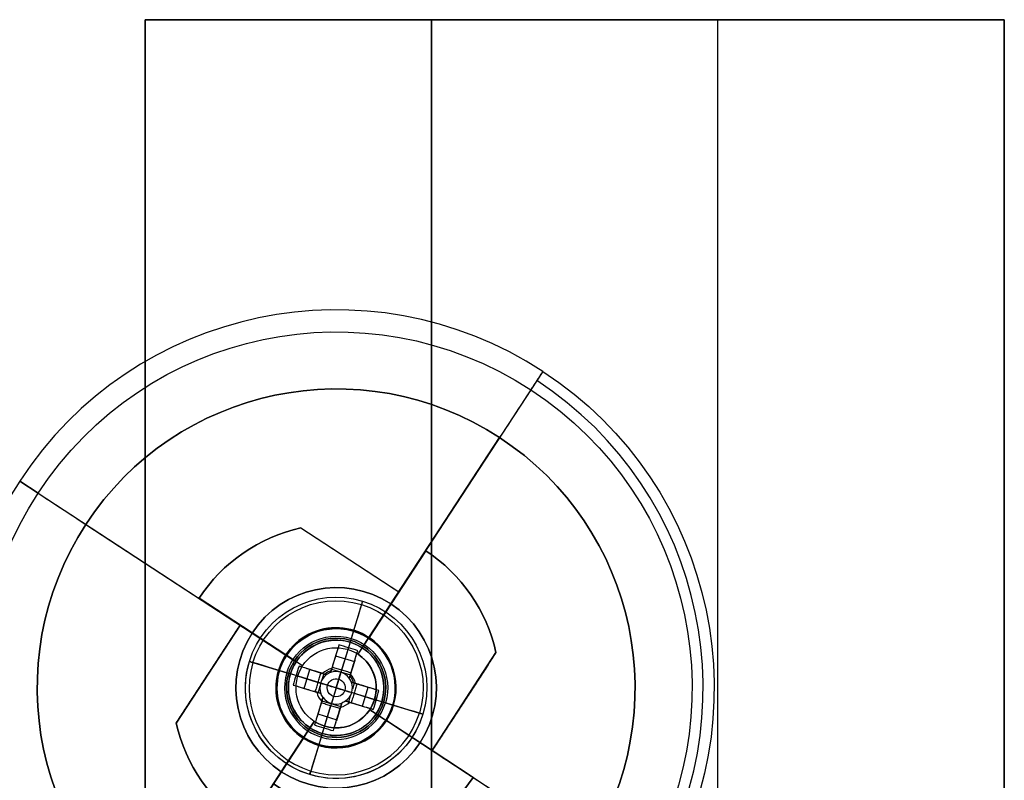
# Model space of a CAD drawing. Header units: millimetres. Extents: x -368 to 368, y -356 to 344.
# Tile 256 of 256: x 301 to 353, y 289 to 329. Entities that reach past the tile are written whole.
import ezdxf

# ---------------------------------------------------------------- set-up
doc = ezdxf.new("R2010")
doc.units = ezdxf.units.MM
doc.layers.add('Livello 01', color=7, linetype='Continuous')

# ---------------------------------------------------------------- blocks, each defined once
blk = doc.blocks.new('MCP144A09_02')
at = {"layer": 'Livello 01', "color": 253, "true_color": 0x999999}
for p, q in [((312.4999999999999, -4.930380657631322e-28), (-312.5000000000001, 4.930380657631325e-28)), ((312.4999999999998, 2.842170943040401e-14), (312.4999999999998, 2.842170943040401e-14, 15.00000000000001))]:
    blk.add_line(p, q, dxfattribs=at)
for points in [[(-312.5000000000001, 84.99999999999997), (312.4999999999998, 85.00000000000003)], [(312.4999999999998, 85.00000000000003), (312.4999999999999, -84.99999999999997)], [(312.4999999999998, 85.00000000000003, 15.00000000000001), (312.4999999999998, 85.00000000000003)], [(312.4999999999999, -84.99999999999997), (-312.5, -85.00000000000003)], [(312.4999999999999, -84.99999999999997, 15.00000000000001), (312.4999999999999, -84.99999999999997)]]:
    blk.add_open_spline(points, degree=1, dxfattribs=at)
blk = doc.blocks.new('MCP144A10_02')
at = {"layer": 'Livello 01', "color": 253, "true_color": 0x999999}
for p, q in [((-312.5000000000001, -15.00000000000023, 7.500000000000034), (-312.5000000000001, 14.99999999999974, 7.500000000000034)), ((-312.5000000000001, 14.99999999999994, 7.500000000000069), (312.4999999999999, 15.00000000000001, 7.499999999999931)), ((-312.5000000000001, -2.504663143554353e-13, 15.00000000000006), (-312.5000000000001, -2.504663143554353e-13)), ((312.4999999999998, -1.101341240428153e-13, 14.99999999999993), (-312.5000000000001, -1.101341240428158e-13, 15.00000000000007)), ((312.4999999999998, -1.101341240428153e-13), (-312.5000000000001, -1.101341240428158e-13)), ((312.4999999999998, -14.99999999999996, 7.499999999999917), (-312.5000000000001, -15.00000000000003, 7.500000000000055))]:
    blk.add_line(p, q, dxfattribs=at)
for points in [[(-312.5000000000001, -15.00000000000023), (-312.5000000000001, 14.99999999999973)], [(-312.5000000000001, 14.99999999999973, 15.00000000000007), (-312.5000000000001, -15.00000000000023, 15.00000000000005)], [(-312.5000000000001, 14.99999999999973), (-312.5000000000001, 14.99999999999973, 15.00000000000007)], [(-312.5000000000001, 14.99999999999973), (312.4999999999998, 15.00000000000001)], [(312.4999999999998, 15.00000000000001, 14.99999999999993), (-312.5000000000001, 14.99999999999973, 15.00000000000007)], [(-312.5000000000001, -15.00000000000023, 15.00000000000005), (-312.5000000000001, -15.00000000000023)], [(312.4999999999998, -14.99999999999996), (-312.5000000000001, -15.00000000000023)], [(-312.5000000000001, -15.00000000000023, 15.00000000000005), (312.4999999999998, -14.99999999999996, 14.99999999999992)]]:
    blk.add_open_spline(points, degree=1, dxfattribs=at)
blk = doc.blocks.new('Ragno M5x8 inox')
at = {"layer": 'Livello 01', "color": 253, "true_color": 0x9da4ac}
for p, q in [((-3.150000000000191, 8.000000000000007), (-3.15000000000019, 1.000000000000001)), ((-3.150000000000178, 8.000000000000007), (-2.100000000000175, 8.000000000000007)), ((-2.100000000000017, 1), (-2.100000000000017, 8.000000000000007)), ((-1.667888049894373e-13, 8.000000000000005, 3.15), (-1.66555658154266e-13, 8.000000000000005, 2.100000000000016)), ((-1.656230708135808e-13, 8.000000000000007, -2.099999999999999), (-1.653899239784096e-13, 8.000000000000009, -3.150000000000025)), ((2.099999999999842, 8.000000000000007), (3.149999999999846, 8.000000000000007)), ((2.100000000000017, 1), (2.100000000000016, 8.000000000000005)), ((3.149999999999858, 8.000000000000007), (3.149999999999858, 1.000000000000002)), ((-7.287500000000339, 1.387778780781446e-17), (-7.287500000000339, 1.000000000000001)), ((-6.000000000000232, 1), (-3.150000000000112, 1.000000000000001)), ((-6.000000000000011, 1.77635683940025e-15, -3.063112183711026), (-6.000000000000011, 0.9999999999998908, -3.063112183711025)), ((-3.063112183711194, -1.101341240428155e-13, 6.000000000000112), (-3.063112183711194, 0.9999999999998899, 6.000000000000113)), ((-2.228051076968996e-13, 1.000000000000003, -8.575000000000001), (-2.240096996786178e-13, 1.000000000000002, -3.15)), ((-2.254085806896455e-13, 1, 3.15), (-2.260414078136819e-13, 0.9999999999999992, 6.000000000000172)), ((-2.778277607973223e-13, -1.387778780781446e-17, 7.287500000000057), (-2.778294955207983e-13, 0.9999999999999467, 7.287500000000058)), ((-5.521139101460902e-14, -1.119104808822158e-13, -7.287500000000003), (-5.5213125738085e-14, 1.000000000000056, -7.287500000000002)), ((3.063112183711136, -1.101341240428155e-13, -5.999999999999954), (3.063112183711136, 1.000000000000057, -5.999999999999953)), ((3.149999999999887, 1.000000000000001), (8.574999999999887, 1.000000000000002)), ((5.999999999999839, -1.651873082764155e-13, 3.063112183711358), (5.999999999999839, 1.000000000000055, 3.063112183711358)), ((7.287499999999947, -5.506706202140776e-14), (7.287499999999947, 1.000000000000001)), ((-8.57500000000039, 0.500000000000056), (-6.000000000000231, 0.500000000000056)), ((-1.119104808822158e-13, 0.4999999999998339, 6.000000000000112), (-6.126224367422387, 0.4999999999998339, 6.000000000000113)), ((-6.000000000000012, 0.4999999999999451), (-6.00000000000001, 0.4999999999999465, -6.126224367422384)), ((-2.781145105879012e-13, 0.5, 8.575), (-2.775427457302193e-13, 0.5, 6.000000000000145)), ((-5.492637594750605e-14, 0.4999999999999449, -8.574999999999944), (-5.549814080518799e-14, 0.4999999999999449, -6.000000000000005)), ((6.126224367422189, 0.4999999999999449, -5.999999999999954), (2.220446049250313e-16, 0.4999999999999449, -5.999999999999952)), ((-1.111806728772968e-13, 2.022483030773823e-15, -7.286763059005), (-1.121103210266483e-13, 8.604228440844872e-16, -3.100000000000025)), ((3.100000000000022, 2.581268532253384e-16), (6.000000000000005, 4.99600361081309e-16)), ((8.57499999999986, 0.5), (6.000000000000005, 0.5)), ((5.99999999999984, 0.4999999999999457), (5.999999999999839, 0.4999999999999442, 6.126224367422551)), ((7.107805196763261, 5.918436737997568e-16), (8.574999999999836, 7.140121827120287e-16)), ((-6.000000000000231, -4.996003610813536e-16), (-3.100000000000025, -2.581268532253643e-16)), ((-1.134869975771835e-13, -8.604228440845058e-16, 3.100000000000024), (-1.144080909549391e-13, -2.011789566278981e-15, 7.248235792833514))]:
    blk.add_line(p, q, dxfattribs=at)
at = {"layer": 'Livello 01', "color": 253, "true_color": 0x9da4ac, "extrusion": (0, -1, 0)}
for centre, radius, start, end in [((-1.665334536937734e-13, -1.199040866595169e-14, -8.000000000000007), 3.150000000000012, 90.00000000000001, 270), ((-1.665334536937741e-13, 7.993605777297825e-15, -8.000000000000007), 2.100000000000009, 90.00000000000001, 270.0000000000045), ((-1.665334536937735e-13, -1.199040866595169e-14, -8.000000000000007), 3.150000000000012, 270, 90.00000000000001), ((-1.662420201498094e-13, -2.351895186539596e-15, -4.500000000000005), 3.150000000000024, 90.00000000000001, 270), ((-1.662420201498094e-13, -2.35189518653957e-15, -4.500000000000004), 3.150000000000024, 270, 90), ((6.081801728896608e-13, -6.746825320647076e-13, -1.000000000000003), 8.575000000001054, 135.596382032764, 179.9999999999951), ((-2.623457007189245e-13, -6.643574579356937e-13, -0.9999999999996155), 8.574999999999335, 225.5963820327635, 270.000000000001), ((-1.110223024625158e-13, 7.220410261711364e-30, -1.000000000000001), 3.15, 90.000000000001, 269.999999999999), ((4.551914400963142e-14, 2.802202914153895e-13, -0.9999999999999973), 8.57499999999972, 45.59638203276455, 90.00000000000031), ((7.227551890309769e-13, -1.56097357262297e-13, -0.9999999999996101), 8.574999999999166, 315.5963820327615, 1.784819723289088e-12), ((-1.109806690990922e-13, -1.724887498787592e-16, -0.4999999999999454), 8.575000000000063, 135.5963820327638, 180), ((-1.109806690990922e-13, -1.724887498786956e-16, -0.5000000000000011), 8.575000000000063, 225.5963820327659, 270), ((-1.109806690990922e-13, -1.724887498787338e-16, -0.4999999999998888), 8.575000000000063, 45.59638203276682, 90.00000000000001), ((-1.109806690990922e-13, -1.724887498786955e-16, -0.5), 8.575000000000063, 315.5963820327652, 9.213864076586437e-15), ((0, 3.453275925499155e-29), 3.100000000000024, 90.00000000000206, 269.999999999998), ((-2.524354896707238e-29, 3.274942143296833e-29), 3.100000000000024, 269.999999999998, 90.00000000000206)]:
    blk.add_arc(centre, radius, start, end, dxfattribs=at)
at = {"layer": 'Livello 01', "color": 253, "true_color": 0x9da4ac, "extrusion": (0, 1, 0)}
for centre, radius, start, end in [((1.665334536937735e-13, 7.993605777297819e-15, 8.000000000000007), 2.100000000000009, 89.99999999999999, 269.9999999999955), ((3.747002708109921e-16, 1.149120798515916e-15, 4.500000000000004), 2.100000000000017, 270, 89.99999999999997), ((3.747002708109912e-16, 1.149120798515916e-15, 4.500000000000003), 2.100000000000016, 89.99999999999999, 270), ((1.110223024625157e-13, 7.993605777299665e-15, 1), 2.100000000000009, 269.999999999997, 89.99999999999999), ((1.110223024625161e-13, 7.99360577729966e-15, 1), 2.100000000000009, 89.99999999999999, 269.9999999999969), ((1.110223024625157e-13, 1.856213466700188e-29, 1.000000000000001), 3.15, 89.99999999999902, 270.000000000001), ((4.100053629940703e-13, -6.410427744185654e-13), 8.574999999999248, 269.9999999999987, 314.4036179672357), ((1.109390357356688e-13, 5.551115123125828e-17), 3.100000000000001, 270, 89.99999999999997), ((1.109390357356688e-13, 5.551115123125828e-17), 3.100000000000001, 89.99999999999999, 270), ((-9.57012247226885e-13, -6.52811138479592e-13), 8.57500000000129, 4.729846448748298e-12, 44.40361796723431), ((-1.497690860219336e-13, 6.499245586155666e-13), 8.57499999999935, 89.999999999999, 134.4036179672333), ((-1.377786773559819e-12, -5.624389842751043e-13), 8.574999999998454, 179.9999999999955, 224.4036179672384)]:
    blk.add_arc(centre, radius, start, end, dxfattribs=at)
at = {"layer": 'Livello 01', "color": 253, "true_color": 0x9da4ac, "extrusion": (0, 0, -1)}
blk.add_arc((3.100000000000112, 1.000000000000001), 1, 180, 270.0000000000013, dxfattribs=at)
at = {"layer": 'Livello 01', "color": 253, "true_color": 0x9da4ac, "extrusion": (1, 0, 0)}
blk.add_arc((1.000000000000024, -3.100000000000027), 1.000000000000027, 90.00000000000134, 179.9999999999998, dxfattribs=at)
at = {"layer": 'Livello 01', "color": 253, "true_color": 0x9da4ac, "extrusion": (-1, 0, 0)}
blk.add_arc((-1.000000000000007, 3.100000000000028), 1.000000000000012, 270.0000000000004, 359.9999999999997, dxfattribs=at)
at = {"layer": 'Livello 01', "color": 253, "true_color": 0x9da4ac}
blk.add_arc((3.09999999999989, 1.000000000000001), 1, 180, 270.0000000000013, dxfattribs=at)
for points in [[(6.352081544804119e-17, 8.000000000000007, -2.100000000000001), (-1.919696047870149e-16, 1.000000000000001, -2.100000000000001)], [(-1.11551977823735e-13, 1, 2.100000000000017), (-1.671076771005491e-13, 8.000000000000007, 2.100000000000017)], [(-1.667814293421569e-13, 8.000000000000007, 3.15), (-1.663706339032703e-13, 1.000000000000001, 3.15)], [(-1.651003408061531e-13, 1, -3.15), (-1.660597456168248e-13, 8.000000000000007, -3.150000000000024)], [(-8.575000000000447, 1.000000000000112), (-8.575000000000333, 0)], [(-6.000000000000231, 0.9999999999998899), (-8.575000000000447, 1.000000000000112)], [(-6.126224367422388, -2.220446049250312e-13, 6.000000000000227), (-6.126224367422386, 0.9999999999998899, 6.000000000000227)], [(-6.126224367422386, 0.9999999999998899, 6.000000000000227), (0, 0.9999999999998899, 6.000000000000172)], [(-6.000000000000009, -1.97215226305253e-31, -6.126224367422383), (-6.000000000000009, 0.9999999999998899, -6.126224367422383)], [(-6.000000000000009, 0.9999999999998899, -6.126224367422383), (-6.000000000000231, 0.9999999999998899)], [(-6.000000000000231, 0), (-6.000000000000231, 0.9999999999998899)], [(-1.11318361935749e-13, 1.000000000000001, -8.575), (-2.223406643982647e-13, 0, -8.57499999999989)], [(0, 1.000000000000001, 8.575), (0, 0, 8.575)], [(0, 0.9999999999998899, 6.000000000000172), (0, 1.000000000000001, 8.575)], [(6.126224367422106, 1.000000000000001, -6.000000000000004), (0, 1.000000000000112, -6.000000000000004)], [(0, 1.000000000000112, -6.000000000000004), (-1.11318361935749e-13, 1.000000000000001, -8.575)], [(-2.220446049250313e-13, 0, 6.000000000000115), (0, 0.9999999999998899, 6.000000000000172)], [(0, -2.220446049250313e-13, -6.000000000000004), (0, 1.000000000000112, -6.000000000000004)], [(5.999999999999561, -2.220446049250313e-13, 6.126224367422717), (5.99999999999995, 1.000000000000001, 6.126224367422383)], [(5.99999999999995, 1.000000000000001, 6.126224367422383), (6.000000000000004, 1.000000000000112)], [(6.000000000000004, 1.000000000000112), (8.57499999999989, 0.9999999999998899)], [(6.000000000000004, -1.110223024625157e-13), (6.000000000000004, 1.000000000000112)], [(6.126224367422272, -1.97215226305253e-31, -5.999999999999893), (6.126224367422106, 1.000000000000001, -6.000000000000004)], [(8.57499999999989, 0.9999999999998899), (8.574999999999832, -1.314768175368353e-31)], [(-6.000000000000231, 0), (-8.575000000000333, 0)], [(-6.126224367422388, -2.220446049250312e-13, 6.000000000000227), (-2.220446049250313e-13, 0, 6.000000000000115)], [(-6.000000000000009, -1.97215226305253e-31, -6.126224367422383), (-6.000000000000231, 0)], [(0, -2.220446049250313e-13, -6.000000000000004), (-2.223406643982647e-13, 0, -8.57499999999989)], [(-2.220446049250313e-13, 0, 6.000000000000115), (0, 0, 8.575)], [(6.126224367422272, -1.97215226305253e-31, -5.999999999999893), (0, -2.220446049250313e-13, -6.000000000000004)], [(6.000000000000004, -1.110223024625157e-13), (8.574999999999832, -1.314768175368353e-31)], [(5.999999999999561, -2.220446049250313e-13, 6.126224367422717), (6.000000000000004, -1.110223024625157e-13)]]:
    blk.add_open_spline(points, degree=1, dxfattribs=at)
blk = doc.blocks.new('ISO 7045 - M5 x 25 - Z - 25N_ISO 7045 - M5 x 25 - Z - 25N')
at = {"layer": 'Livello 01', "color": 9, "true_color": 0xc6c1bc}
for p, q in [((3.699999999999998, 4.749999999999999), (1.794155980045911, 4.749999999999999)), ((3.7, 2.700000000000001), (3.7, 4.75)), ((2.74, 0.983886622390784), (0.3074992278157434, 2.196686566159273)), ((28.7, 2.5), (3.900000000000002, 2.5)), ((28.7, -2.5), (28.7, 2.5)), ((1.403804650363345, 0.791717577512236, -0.515), (1.403804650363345, 1.650088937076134, -0.515)), ((1.403804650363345, 0.7917175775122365, 0.5149999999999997), (1.403804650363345, 1.650088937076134, 0.5149999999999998)), ((1.523749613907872, 1.590286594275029, -0.5149999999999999), (1.523749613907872, 1.590286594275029, 0.5149999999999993)), ((0.1463142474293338, 1.433316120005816, -0.515), (1.838583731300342, 1.433316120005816, -0.515)), ((0.1463142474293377, 1.433316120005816, 0.5149999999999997), (1.838583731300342, 1.433316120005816, 0.5149999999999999)), ((2.74, 0.851), (2.74, 0.983886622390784)), ((2.74, 0.8732221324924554, -0.515), (2.74, 0.8732221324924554, 0.5149999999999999)), ((3.016506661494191, 0), (2.739999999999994, 0.8509999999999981)), ((0.1463142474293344, 0.514999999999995, 1.433316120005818), (1.838583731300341, 0.514999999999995, 1.433316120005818)), ((0.1463142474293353, 0.515000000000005, -1.433316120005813), (1.838583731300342, 0.515000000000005, -1.433316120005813)), ((0.3074992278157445, 7.985579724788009e-15, -2.196686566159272), (2.74, 3.756463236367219e-15, -0.9838866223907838)), ((1.403804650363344, 0.5149999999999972, 0.7917175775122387), (1.403804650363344, 0.5149999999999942, 1.650088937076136)), ((1.403804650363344, 0.5150000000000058, -1.650088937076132), (1.403804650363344, 0.5150000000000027, -0.7917175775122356)), ((1.516179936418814, 0.5149999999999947, 1.594060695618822), (1.516179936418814, -0.5150000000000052, 1.594060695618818)), ((1.516179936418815, 0.5150000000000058, -1.594060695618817), (1.516179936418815, -0.5149999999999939, -1.594060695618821)), ((2.74, 0.1848463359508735, -0.8306821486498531), (2.74, 0.515000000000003, -0.8306821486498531)), ((2.74, 0.1848463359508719, 0.8306821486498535), (2.74, 0.5149999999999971, 0.8306821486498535)), ((3.016506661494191, 0), (2.739999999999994, -0.8509999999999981)), ((2.74, 3.108624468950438e-15, -0.9838866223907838), (2.74, 3.108624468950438e-15, -0.851)), ((3.7, 0, -4.75), (3.7, 0, -2.7)), ((3.7, 0, 2.7), (3.7, 0, 4.749999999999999)), ((28.7, 0, 2.5), (28.7, 0, -2.5)), ((0.1463142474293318, -0.5150000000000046, 1.433316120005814), (1.838583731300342, -0.5150000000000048, 1.433316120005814)), ((0.1463142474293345, -0.5149999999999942, -1.433316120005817), (1.838583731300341, -0.5149999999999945, -1.433316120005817)), ((2.740000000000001, -3.312374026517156e-15, 0.9838866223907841), (0.307499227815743, -7.541490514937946e-15, 2.196686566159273)), ((1.403804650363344, -0.5150000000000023, 0.791717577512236), (1.403804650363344, -0.5150000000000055, 1.650088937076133)), ((1.403804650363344, -0.5149999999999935, -1.650088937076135), (1.403804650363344, -0.5149999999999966, -0.7917175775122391)), ((2.74, -2.886579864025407e-15, 0.8510000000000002), (2.74, -2.886579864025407e-15, 0.9838866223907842)), ((2.74, -0.5149999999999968, -0.8306821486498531), (2.74, -0.1848463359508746, -0.8306821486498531)), ((2.74, -0.515000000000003, 0.8306821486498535), (2.74, -0.1848463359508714, 0.8306821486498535)), ((0.307499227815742, -2.196686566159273), (2.74, -0.9838866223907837)), ((1.403804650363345, -1.650088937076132, -0.515), (1.403804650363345, -0.7917175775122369, -0.515)), ((1.403804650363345, -1.650088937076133, 0.5149999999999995), (1.403804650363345, -0.7917175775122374, 0.5149999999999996)), ((2.74, -0.9838866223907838), (2.74, -0.8509999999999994)), ((2.74, -0.8732221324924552, -0.515), (2.74, -0.8732221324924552, 0.5149999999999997)), ((0.1463142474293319, -1.433316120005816, -0.515), (1.838583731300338, -1.433316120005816, -0.515)), ((0.1463142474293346, -1.433316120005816, 0.5149999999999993), (1.838583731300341, -1.433316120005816, 0.5149999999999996)), ((1.523749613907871, -1.590286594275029, -0.5150000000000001), (1.523749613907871, -1.590286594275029, 0.5149999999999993)), ((28.7, -2.5), (3.900000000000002, -2.5)), ((3.7, -4.75), (3.7, -2.7)), ((3.699999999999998, -4.749999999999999), (1.794155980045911, -4.749999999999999))]:
    blk.add_line(p, q, dxfattribs=at)
for centre, radius, start, end in [((1.794155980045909, 4.300000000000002), 0.4499999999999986, 90, 145.2820944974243), ((3.900000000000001, 2.7), 0.2, 180, 270), ((8.00000000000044, -7.416289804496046e-14, 0.5149999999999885), 7.983406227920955, 164.0848744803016, 173.5192353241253), ((8.00000000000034, 5.240252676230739e-14, 0.5150000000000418), 7.983406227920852, 186.4807646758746, 195.9151255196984)]:
    blk.add_arc(centre, radius, start, end, dxfattribs=at)
at = {"layer": 'Livello 01', "color": 9, "true_color": 0xc6c1bc, "extrusion": (-1, 0, 0)}
for centre, radius, start, end in [((0, 0, -1.794155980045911), 4.749999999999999, 90, 270), ((0, 0, -2.747077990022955), 4.749999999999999, 90, 270), ((0, 0, -3.699999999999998), 4.75, 90.00000000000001, 270), ((0, 0, -16.3), 2.5, 90, 270), ((0, 0, -28.7), 2.5, 90, 270), ((5.995204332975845e-15, -6.106226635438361e-15, -2.74), 0.8510000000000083, 127.2411038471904, 142.7588961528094), ((-5.273559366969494e-15, -5.218048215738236e-15, -2.74), 0.8509999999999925, 217.2411038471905, 232.7588961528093), ((0, 7.993605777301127e-15, -1.424271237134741), 4.556291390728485, 270, 359.9999999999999), ((1.368455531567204e-48, -7.996267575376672e-66, -1.794155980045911), 4.749999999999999, 270, 90), ((0, 0, -2.747077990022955), 4.749999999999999, 270, 89.99999999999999), ((0, 0, -2.864367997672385), 0.4682346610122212, 90, 270), ((0, 0, -2.864367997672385), 0.4682346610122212, 270, 89.99999999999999), ((-6.842277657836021e-49, -7.912973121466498e-66, -3.7), 2.7, 270, 90), ((0, 0, -3.699999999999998), 4.75, 270, 90), ((0, 0, -16.3), 2.5, 270, 89.99999999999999), ((0, 0, -28.7), 2.5, 270, 90), ((0, 0, -1.403804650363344), 0.944435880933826, 33.04338517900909, 56.95661482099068), ((0, 0, -1.403804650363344), 0.944435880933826, 303.0433851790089, 326.9566148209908), ((0, -6.217248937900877e-15, -1.424271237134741), 4.556291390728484, 7.984166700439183e-14, 90)]:
    blk.add_arc(centre, radius, start, end, dxfattribs=at)
at = {"layer": 'Livello 01', "color": 9, "true_color": 0xc6c1bc, "extrusion": (0, 0, -1)}
for centre, radius, start, end in [((-8.00000000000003, -2.176037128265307e-14), 8.000000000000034, 15.93733331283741, 34.71790550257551), ((-8, -4.837354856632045e-15), 8, 15.93733331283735, 34.71790550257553), ((-8, -4.837354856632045e-15), 8, 15.93733331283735, 34.71790550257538), ((-7.999999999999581, 7.416289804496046e-14, 0.5150000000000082), 7.983406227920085, 6.480764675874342, 15.9151255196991), ((-7.999999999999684, -7.216449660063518e-14, 0.5150000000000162), 7.983406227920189, 344.0848744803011, 353.5192353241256), ((-8.000000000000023, 2.220446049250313e-14), 8.00000000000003, 325.2820944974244, 344.0626666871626), ((-3.900000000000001, -2.7), 0.2, 0, 90), ((-1.794155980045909, -4.300000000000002), 0.4499999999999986, 270, 325.2820944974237)]:
    blk.add_arc(centre, radius, start, end, dxfattribs=at)
at = {"layer": 'Livello 01', "color": 9, "true_color": 0xc6c1bc, "extrusion": (1, 0, 0)}
for centre, radius, start, end in [((8.881784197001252e-16, 1.77635683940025e-15, 1.42427123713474), 4.556291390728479, 270, 0), ((0, -2.664535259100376e-15, 1.42427123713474), 4.556291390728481, 2.895279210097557e-14, 90), ((6.842277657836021e-49, -7.912973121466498e-66, 3.7), 2.7, 270, 90), ((0, -5.934729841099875e-68, 3.900000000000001), 2.5, 270, 90), ((1.137978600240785e-14, 4.612976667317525e-14, 0.0676093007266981), 1.037871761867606, 29.74942156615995, 60.25057843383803), ((-1.548761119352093e-14, -1.831867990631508e-15, 0.06760930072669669), 1.037871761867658, 299.7494215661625, 330.2505784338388), ((-1.665334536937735e-16, 1.751324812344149e-17, 2.74), 0.8510000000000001, 322.7588961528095, 37.24110384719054), ((5.412337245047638e-16, 1.859623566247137e-15, 2.74), 0.8509999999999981, 52.7588961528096, 90.00000000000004), ((-4.579669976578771e-16, 9.43689570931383e-16, 2.74), 0.851000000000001, 270, 307.2411038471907), ((-3.469446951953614e-16, 7.771561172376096e-16, 2.74), 0.8509999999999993, 89.99999999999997, 127.2411038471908), ((0, 0, 3.900000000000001), 2.5, 90, 270), ((-5.440092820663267e-14, 6.639133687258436e-14, 0.06760930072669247), 1.037871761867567, 119.7494215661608, 150.2505784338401), ((-2.786659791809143e-14, -2.264854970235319e-14, 0.06760930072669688), 1.037871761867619, 209.7494215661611, 240.2505784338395), ((-3.05311331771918e-16, -4.163336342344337e-16, 2.74), 0.8509999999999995, 232.7588961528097, 270), ((-2.775557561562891e-15, -3.996802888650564e-15, 2.74), 0.8509999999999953, 217.2411038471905, 232.7588961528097), ((-3.05311331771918e-15, 3.275157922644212e-15, 2.74), 0.8509999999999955, 127.2411038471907, 142.7588961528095), ((4.440892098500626e-16, 5.253974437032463e-17, 2.74), 0.8510000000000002, 142.7588961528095, 217.2411038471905)]:
    blk.add_arc(centre, radius, start, end, dxfattribs=at)
at = {"layer": 'Livello 01', "color": 9, "true_color": 0xc6c1bc, "extrusion": (0.4461977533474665, 0.8949343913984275, -3.179307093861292e-15)}
blk.add_arc((-7.159475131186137, 4.049267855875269e-14, 2.103095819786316), 7.864440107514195, 359.9999999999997, 3.754680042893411, dxfattribs=at)
at = {"layer": 'Livello 01', "color": 9, "true_color": 0xc6c1bc, "extrusion": (0.4461977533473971, 0.8949343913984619, 4.019246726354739e-16)}
blk.add_arc((-7.15947513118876, 5.688631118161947e-14, 2.103095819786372), 7.864440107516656, 356.2453199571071, 359.9999999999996, dxfattribs=at)
at = {"layer": 'Livello 01', "color": 9, "true_color": 0xc6c1bc, "extrusion": (0, 1, 0)}
for centre, radius, start, end in [((-8.000000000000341, -7.260858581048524e-14, 0.5149999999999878), 7.983406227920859, 6.480764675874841, 15.91512551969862), ((-8.000000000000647, 1.35003119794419e-13, 0.5150000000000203), 7.983406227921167, 344.0848744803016, 353.519235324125), ((-1.794155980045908, -4.300000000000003), 0.4499999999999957, 269.9999999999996, 325.2820944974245)]:
    blk.add_arc(centre, radius, start, end, dxfattribs=at)
at = {"layer": 'Livello 01', "color": 9, "true_color": 0xc6c1bc, "extrusion": (0.4461977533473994, -2.702080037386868e-15, 0.8949343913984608)}
blk.add_arc((5.517902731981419e-14, -7.159475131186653, 2.103095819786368), 7.864440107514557, 86.24531995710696, 93.75468004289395, dxfattribs=at)
at = {"layer": 'Livello 01', "color": 9, "true_color": 0xc6c1bc, "extrusion": (0.4461977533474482, 3.014697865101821e-15, -0.8949343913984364)}
blk.add_arc((-5.468340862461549e-14, 7.159475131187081, 2.103095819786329), 7.864440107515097, 266.2453199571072, 273.7546800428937, dxfattribs=at)
at = {"layer": 'Livello 01', "color": 9, "true_color": 0xc6c1bc, "extrusion": (0, -1, 0)}
for centre, radius, start, end in [((1.794155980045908, 4.300000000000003), 0.4499999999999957, 89.99999999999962, 145.2820944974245), ((3.900000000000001, -2.7), 0.2000000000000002, 90, 180), ((3.900000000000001, 2.7), 0.2000000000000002, 180, 270), ((7.999999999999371, 1.030286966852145e-13, 0.515000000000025), 7.983406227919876, 164.0848744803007, 173.5192353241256), ((8.000000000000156, 3.819167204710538e-14, 0.5150000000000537), 7.983406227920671, 186.4807646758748, 195.9151255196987), ((8, 0), 8, 195.9373570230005, 214.7179055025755), ((8, 0), 8, 145.2820944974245, 164.0626429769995)]:
    blk.add_arc(centre, radius, start, end, dxfattribs=at)
at = {"layer": 'Livello 01', "color": 9, "true_color": 0xc6c1bc, "extrusion": (0.4461977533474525, -0.8949343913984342, 6.551299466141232e-16)}
blk.add_arc((7.159475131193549, 1.889421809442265e-13, 2.103095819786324), 7.864440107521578, 180.0000000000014, 183.7546800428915, dxfattribs=at)
at = {"layer": 'Livello 01', "color": 9, "true_color": 0xc6c1bc, "extrusion": (0.4461977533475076, -0.8949343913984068, -2.617075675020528e-15)}
blk.add_arc((7.159475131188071, -2.472186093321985e-14, 2.103095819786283), 7.864440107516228, 176.2453199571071, 179.9999999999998, dxfattribs=at)
at = {"layer": 'Livello 01', "color": 9, "true_color": 0xc6c1bc}
for points, degree in [([(2.74, 0.9838866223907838, -0.5149999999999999), (0.3226060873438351, 2.189154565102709, -0.5149999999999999)], 1), ([(0.3226060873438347, 2.189154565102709, 0.5149999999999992), (2.74, 0.983886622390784, 0.5149999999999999)], 1), ([(0.067609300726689, 0.901084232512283, -0.5150000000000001), (0.9586399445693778, 0.8293189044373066, -0.5150000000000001), (1.849560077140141, 0.7556913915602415, -0.515), (2.74, 0.6774776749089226, -0.515)], 3), ([(2.74, 0.6774776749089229, 0.5149999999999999), (1.849560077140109, 0.7556913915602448, 0.5149999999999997), (0.958639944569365, 0.8293189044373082, 0.5149999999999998), (0.06760930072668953, 0.9010842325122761, 0.5149999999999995)], 3), ([(2.74, 0.6774776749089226, -0.515), (2.74, 0.9838866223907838, -0.5149999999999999)], 1), ([(2.74, 0.983886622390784, 0.5149999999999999), (2.74, 0.6774776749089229, 0.5149999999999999)], 1), ([(2.74, 0.983886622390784, 0.5149999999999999), (2.74, 0.9838866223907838, -0.5149999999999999)], 1), ([(0.06760930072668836, 0.5149999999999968, 0.9010842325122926), (0.9586399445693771, 0.514999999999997, 0.8293189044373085), (1.849560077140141, 0.5149999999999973, 0.7556913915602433), (2.74, 0.5149999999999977, 0.6774776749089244)], 3), ([(2.74, 0.5150000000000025, -0.6774776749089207), (1.849560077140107, 0.5150000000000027, -0.7556913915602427), (0.9586399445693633, 0.515000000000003, -0.829318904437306), (0.06760930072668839, 0.5150000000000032, -0.9010842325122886)], 3), ([(2.74, 0.5149999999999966, 0.9838866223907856), (0.3226060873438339, 0.5149999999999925, 2.189154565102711)], 1), ([(0.3226060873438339, 0.5150000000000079, -2.189154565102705), (2.74, 0.5150000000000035, -0.9838866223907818)], 1), ([(3.699999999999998, 0, -4.75), (1.794155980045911, -1.232595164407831e-32, -4.749999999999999)], 1), ([(1.794155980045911, 0, 4.749999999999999), (3.699999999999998, 0, 4.75)], 1), ([(2.74, 0.5150000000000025, -0.6774776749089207), (2.74, 0.5150000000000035, -0.9838866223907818)], 1), ([(2.74, 0.5150000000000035, -0.9838866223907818), (2.74, -0.5149999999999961, -0.9838866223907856)], 1), ([(2.74, 0.5149999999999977, 0.6774776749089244), (2.74, 0.5149999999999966, 0.9838866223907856)], 1), ([(2.74, -0.5150000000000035, 0.9838866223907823), (2.74, 0.5149999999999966, 0.9838866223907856)], 1), ([(3.016506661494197, 0), (2.74, 1.643460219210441e-32, 0.851)], 1), ([(2.74, 1.850371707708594e-17, -0.851), (3.016506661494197, 0)], 1), ([(28.7, 0, -2.5), (3.900000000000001, -7.703719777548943e-34, -2.5)], 1), ([(3.900000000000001, 0, 2.5), (28.7, 0, 2.5)], 1), ([(2.74, -0.5150000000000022, 0.6774776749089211), (1.849560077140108, -0.5150000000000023, 0.755691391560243), (0.9586399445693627, -0.5150000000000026, 0.8293189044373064), (0.0676093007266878, -0.5150000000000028, 0.9010842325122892)], 3), ([(0.06760930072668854, -0.5149999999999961, -0.901084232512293), (0.9586399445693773, -0.5149999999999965, -0.829318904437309), (1.849560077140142, -0.514999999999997, -0.7556913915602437), (2.74, -0.5149999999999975, -0.6774776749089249)], 3), ([(0.3226060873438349, -0.515000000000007, 2.189154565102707), (2.74, -0.5150000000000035, 0.9838866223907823)], 1), ([(2.74, -0.5149999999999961, -0.9838866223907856), (0.3226060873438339, -0.5149999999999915, -2.189154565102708)], 1), ([(2.74, -0.5149999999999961, -0.9838866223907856), (2.74, -0.5149999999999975, -0.6774776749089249)], 1), ([(2.74, -0.5150000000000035, 0.9838866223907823), (2.74, -0.5150000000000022, 0.6774776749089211)], 1), ([(2.74, -0.6774776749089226, -0.515), (1.849560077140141, -0.7556913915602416, -0.515), (0.9586399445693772, -0.8293189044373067, -0.5149999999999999), (0.06760930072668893, -0.9010842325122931, -0.5149999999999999)], 3), ([(0.06760930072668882, -0.9010842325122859, 0.5149999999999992), (0.9586399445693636, -0.829318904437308, 0.5149999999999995), (1.849560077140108, -0.7556913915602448, 0.5149999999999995), (2.74, -0.677477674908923, 0.5149999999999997)], 3), ([(2.74, -0.9838866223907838, 0.5149999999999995), (0.3226060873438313, -2.189154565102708, 0.5149999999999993)], 1), ([(0.3226060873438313, -2.189154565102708, -0.5150000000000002), (2.74, -0.9838866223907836, -0.5149999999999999)], 1), ([(2.74, -0.9838866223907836, -0.5149999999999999), (2.74, -0.6774776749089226, -0.515)], 1), ([(2.74, -0.677477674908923, 0.5149999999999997), (2.74, -0.9838866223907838, 0.5149999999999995)], 1), ([(2.74, -0.9838866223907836, -0.5149999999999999), (2.74, -0.9838866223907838, 0.5149999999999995)], 1)]:
    blk.add_open_spline(points, degree=degree, dxfattribs=at)
blk = doc.blocks.new('Piedino 40x16')
at = {"layer": 'Livello 01', "color": 8, "true_color": 0x707070}
for p, q in [((-15.65651459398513, 15.93911516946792), (-5.25, 15.93911516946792)), ((-5.249999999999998, 7.939115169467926), (-5.249999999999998, 15.93911516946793)), ((1.77635683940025e-15, 15.93911516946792, -15.65651459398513), (1.77635683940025e-15, 15.93911516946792, -5.25)), ((1.77635683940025e-15, 15.93911516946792, 5.249999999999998), (1.77635683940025e-15, 15.93911516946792, 15.65651459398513)), ((5.25, 15.93911516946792), (15.65651459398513, 15.93911516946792)), ((5.249999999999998, 7.939115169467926), (5.249999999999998, 15.93911516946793)), ((-18.64509868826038, 13.20058239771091), (-19.8, 7.105427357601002e-15)), ((18.64509868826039, 13.20058239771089), (19.8, 0)), ((-5.249999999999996, 7.939115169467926), (-2.599999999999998, 7.939115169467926)), ((-2.599999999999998, -1.110223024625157e-16), (-2.599999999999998, 7.939115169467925)), ((0, 7.939115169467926, -5.249999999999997), (0, 7.939115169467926, -2.599999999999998)), ((0, 7.939115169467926, 2.599999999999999), (0, 7.939115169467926, 5.249999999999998)), ((2.599999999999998, 7.939115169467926), (5.249999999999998, 7.939115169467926)), ((2.599999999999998, -1.110223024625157e-16), (2.599999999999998, 7.939115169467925)), ((-19.8, 0), (-2.599999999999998, 0)), ((4.440892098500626e-16, 0, 19.8), (4.440892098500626e-16, 0, 2.599999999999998)), ((4.440892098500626e-16, 0, -2.599999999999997), (4.440892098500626e-16, 0, -19.8)), ((2.599999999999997, 0), (19.8, 0))]:
    blk.add_line(p, q, dxfattribs=at)
at = {"layer": 'Livello 01', "color": 8, "true_color": 0x707070, "extrusion": (0, 0, -1)}
blk.add_arc((15.65651459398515, 12.93911516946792), 3.000000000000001, 4.999999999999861, 90.00000000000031, dxfattribs=at)
at = {"layer": 'Livello 01', "color": 8, "true_color": 0x707070, "extrusion": (0, -1, 0)}
for centre, radius, start, end in [((0, 0, -15.93911516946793), 15.65651459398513, 90.00000000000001, 270), ((0, -4.440892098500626e-16, -15.93911516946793), 5.249999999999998, 90.00000000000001, 270), ((0, -4.312839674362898e-66, -15.93911516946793), 15.65651459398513, 270, 90), ((0, 4.440892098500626e-16, -15.93911516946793), 5.249999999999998, 270, 90), ((0, 0, -7.939115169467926), 2.599999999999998, 90.00000000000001, 270), ((0, 0, -7.939115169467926), 2.599999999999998, 270, 90), ((0, 0, -6.600291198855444), 19.22254934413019, 270, 89.99999999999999), ((0, 0), 19.8, 90.00000000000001, 270)]:
    blk.add_arc(centre, radius, start, end, dxfattribs=at)
at = {"layer": 'Livello 01', "color": 8, "true_color": 0x707070, "extrusion": (0, 1, 0)}
for centre, radius, start, end in [((0, 0, 15.93911516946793), 15.65651459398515, 270, 89.99999999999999), ((0, 0, 15.93911516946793), 15.65651459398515, 90, 270), ((5.473822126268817e-48, -7.333625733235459e-65, 13.20058239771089), 18.64509868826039, 270, 90), ((0, 0, 13.20058239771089), 18.64509868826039, 90, 270), ((0, 0, 11.93911516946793), 5.249999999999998, 270, 89.99999999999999), ((0, 0, 11.93911516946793), 5.249999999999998, 90, 270), ((0, 0, 7.939115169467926), 5.249999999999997, 270, 90), ((0, 0, 7.939115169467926), 5.249999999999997, 90, 270), ((0, 0, 3.969557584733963), 2.599999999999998, 270, 89.99999999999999), ((0, 0, 3.969557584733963), 2.599999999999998, 90, 270), ((0, 2.220446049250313e-16), 2.599999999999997, 270, 90), ((0, 0), 19.8, 90, 270), ((0, -2.220446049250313e-16), 2.599999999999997, 90.00000000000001, 270)]:
    blk.add_arc(centre, radius, start, end, dxfattribs=at)
at = {"layer": 'Livello 01', "color": 8, "true_color": 0x707070, "extrusion": (1, 0, 0)}
blk.add_arc((12.93911516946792, -15.65651459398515), 3.000000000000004, 274.9999999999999, 3.053332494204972e-13, dxfattribs=at)
at = {"layer": 'Livello 01', "color": 8, "true_color": 0x707070, "extrusion": (-1, 0, 0)}
blk.add_arc((-12.93911516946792, 15.65651459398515), 3.000000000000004, 94.9999999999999, 180.0000000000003, dxfattribs=at)
at = {"layer": 'Livello 01', "color": 8, "true_color": 0x707070}
blk.add_arc((15.65651459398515, 12.93911516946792), 3.000000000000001, 4.999999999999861, 90.00000000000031, dxfattribs=at)
for points in [[(0, 15.93911516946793, -5.249999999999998), (0, 7.939115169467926, -5.249999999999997)], [(0, 7.939115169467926, 5.249999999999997), (0, 15.93911516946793, 5.249999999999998)], [(0, 13.20058239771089, 18.64509868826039), (0, 0, 19.8)], [(0, 0, -19.8), (-7.395570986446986e-32, 13.20058239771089, -18.64509868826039)], [(0, 7.939115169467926, -2.599999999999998), (0, 0, -2.599999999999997)], [(0, 0, 2.599999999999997), (0, 7.939115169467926, 2.599999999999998)]]:
    blk.add_open_spline(points, degree=1, dxfattribs=at)
blk = doc.blocks.new('MCA144A01_04')
at = {"layer": 'Livello 01', "extrusion": (1, -7.141793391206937e-15, -6.186286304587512e-17), "rotation": 270.0000000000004}
blk.add_blockref('MCP144A09_02', (24.99999999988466, -312.4999999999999, 307.4999999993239), dxfattribs=at)
at = {"layer": 'Livello 01', "extrusion": (7.141793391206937e-15, 1, 4.036832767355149e-31), "rotation": 90}
for p in [(-337.4999999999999, -312.4999999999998, 94.99999999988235), (-337.499999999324, -312.5000000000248, -59.99999999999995)]:
    blk.add_blockref('MCP144A10_02', p, dxfattribs=at)
at = {"layer": 'Livello 01', "extrusion": (0.9565377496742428, -9.712515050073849e-17, 0.2916085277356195)}
blk.add_blockref('ISO 7045 - M5 x 25 - Z - 25N_ISO 7045 - M5 x 25 - Z - 25N', (-297.639115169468, -656.9429798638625, 131.6517041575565), dxfattribs=at)
at = {"layer": 'Livello 01', "extrusion": (-0.5469441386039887, 2.277895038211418e-16, 0.8371691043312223), "rotation": 269.9999999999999}
blk.add_blockref('Ragno M5x8 inox', (274, -56.89585115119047, -667.5845355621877), dxfattribs=at)
at = {"layer": 'Livello 01', "extrusion": (0.5469441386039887, 2.788333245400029e-16, -0.8371691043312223), "rotation": 90.00000000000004}
blk.add_blockref('Piedino 40x16', (-286.0000000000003, -56.89585115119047, 667.5845355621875), dxfattribs=at)

msp = doc.modelspace()

# ---------------------------------------------------------------- block references
at = {"layer": 'Livello 01', "extrusion": (0, -1, -5.551115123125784e-16)}
msp.add_blockref('MCA144A01_04', (0, -284.0304424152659, 295.9695575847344), dxfattribs=at)

doc.saveas('drawing.dxf')
